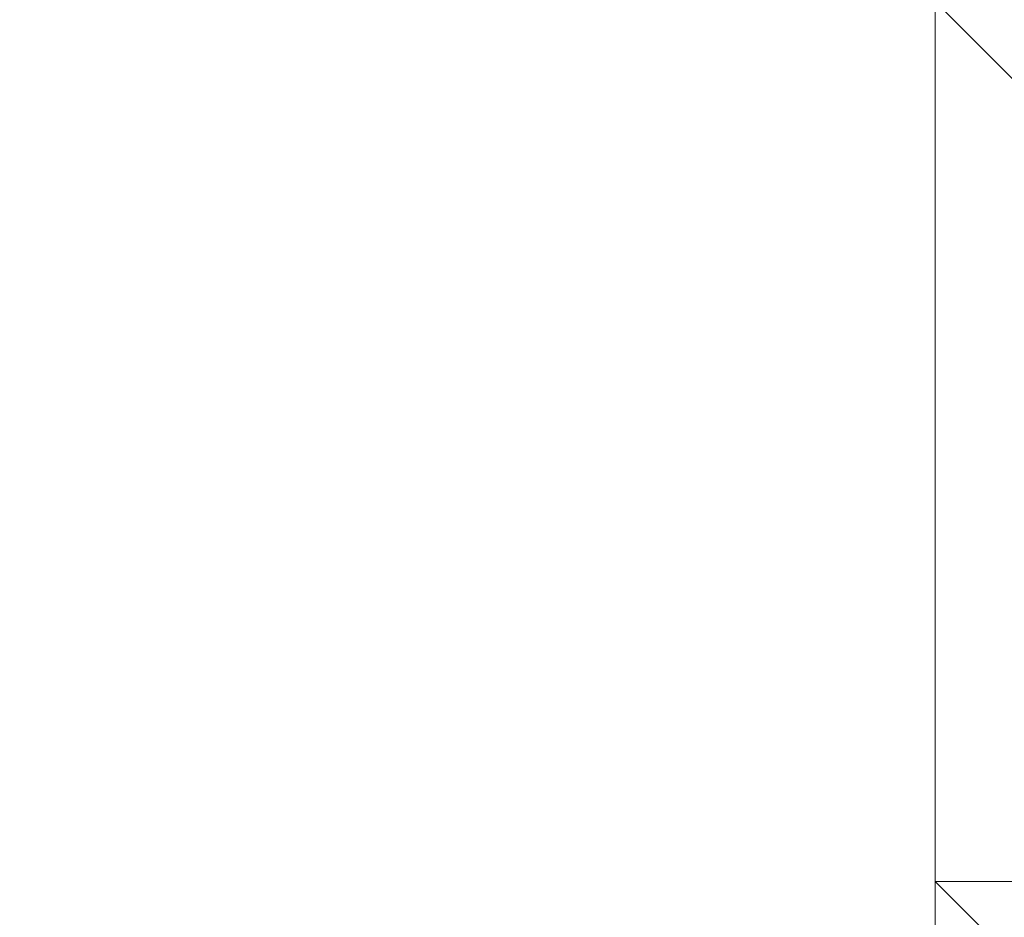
# Model space of a CAD drawing. Header units: inches. Extents: x -79624 to 52587, y -27526 to 10116.
# Tile 195 of 256: x 5674.71 to 5684.77, y -7226.66 to -7217.5. Entities that reach past the tile are written whole.
import ezdxf
from ezdxf import colors
from ezdxf.entities.mleader import LeaderData, LeaderLine
from ezdxf.math import Vec2, Vec3

# ---------------------------------------------------------------- set-up
doc = ezdxf.new("R2010")
doc.units = ezdxf.units.IN
doc.header["$MEASUREMENT"] = 0
doc.layers.add('- მექანიკური ნაწილი', color=7, linetype='Continuous', lineweight=18)
doc.layers.add('Dimensioning - General', color=7, linetype='Continuous')
doc.styles.add('CT', font='ARIALN.TTF', dxfattribs={"height": 200})
doc.styles.add('GENERATED_STYLE_1', font='txt')
doc.dimstyles.new('GENERATED_STYLE__1', dxfattribs={"dimtxt": 100, "dimasz": 76, "dimexe": 0.18, "dimexo": 0.0625, "dimgap": 0, "dimtad": 0, "dimdec": 0, "dimlfac": 0.1, "dimzin": 0, "dimdsep": 46, "dimtxsty": 'GENERATED_STYLE_1', "dimblk": 'ARROWHEAD_5', "dimblk1": 'ARROWHEAD_5', "dimblk2": 'ARROWHEAD_5', "dimcen": 0.09, "dimse1": 1, "dimse2": 1, "dimclrd": 7, "dimclre": 7, "dimclrt": 7, "dimadec": 0, "dimazin": 0, "dimtfac": 1, "dimtdec": 4, "dimtmove": 0, "dimatfit": 3, "dimfxl": 1, "dimtolj": 1, "dimtzin": 0, "dimarcsym": 0})

# ---------------------------------------------------------------- blocks, each defined once
blk = doc.blocks.new('ARROWHEAD_5')
at = {"linetype": 'Continuous', "lineweight": 0}
blk.add_hatch(color=0, dxfattribs=at).paths.add_polyline_path([(-1, 0.2679), (0, 0), (-1, -0.2679)])
at = {"color": 0, "linetype": 'Continuous', "lineweight": 0}
blk.add_line((0, 0), (-1, 0), dxfattribs=at)
blk = doc.blocks.new('*D249')
at = {"layer": 'Defpoints', "color": 0, "linetype": 'Continuous', "transparency": 16777216}
for p in [(358.556, 209.203), (25258.556, 209.203), (1258.556, -26125.722)]:
    blk.add_point(p, dxfattribs=at)
at = {"layer": 'Dimensioning - General', "color": 7, "linetype": 'Continuous', "lineweight": -2, "transparency": 16777216}
for p, q in [((358.556, 133.203), (358.556, -12795.724)), ((358.556, -26049.722), (358.556, -13148.104))]:
    blk.add_line(p, q, dxfattribs=at)
at = {"layer": 'Dimensioning - General', "color": 7, "linetype": 'Continuous', "lineweight": -2, "transparency": 16777216, "xscale": 76.00000000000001, "yscale": 76.00000000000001, "zscale": 76.00000000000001}
for p, rotation in [((358.556, 209.203), 90), ((358.556, -26125.722), 270)]:
    blk.add_blockref('ARROWHEAD_5', p, dxfattribs=dict(at, rotation=rotation))
at = {"layer": 'Dimensioning - General', "color": 7, "linetype": 'Continuous', "lineweight": 13, "transparency": 16777216, "insert": (358.556, -12971.914), "char_height": 100, "attachment_point": 5, "rotation": 90, "style": 'GENERATED_STYLE_1'}
blk.add_mtext('\\A1;2633', dxfattribs=at)
blk = doc.blocks.new('_DotSmall')
at = {"color": 0, "linetype": 'ByBlock', "const_width": 0.5}
blk.add_lwpolyline([(-0.0625, 0, 1), (0.0625, 0, 1)], format="xyb", close=True, dxfattribs=at)

msp = doc.modelspace()

# ---------------------------------------------------------------- linework, layer by layer
at = {"layer": '- მექანიკური ნაწილი', "color": 7, "lineweight": 0}
for points in [[(5684.05963, -7702.34471), (5684.05963, -7199.35115), (5657.11354, -7199.35115), (5684.05963, -7199.35115), (5657.11354, -7199.35115), (5684.05963, -7199.35115), (5657.11354, -7199.35115), (5657.11354, -7037.67465), (5639.14949, -7037.67465), (5639.14949, -7010.72856), (5630.16746, -7010.72856), (5630.16746, -7037.67465), (5639.14949, -7037.67465), (5657.11354, -7037.67465), (5639.14949, -7037.67465), (5639.14949, -7199.35115), (5630.16746, -7199.35115), (5639.14949, -7199.35115), (5639.14949, -7702.34471)], [(5782.86193, -7037.67465), (5728.96977, -7037.67465), (5684.05963, -7037.67465), (5684.05963, -7199.35115), (5684.05963, -7702.34471), (5657.11354, -7702.34471), (5657.11354, -7855.03918), (5639.14949, -7855.03918), (5639.14949, -7890.96729)], [(5657.11354, -7037.67465), (5657.11354, -7199.35115), (5684.05963, -7199.35115), (5684.05963, -7702.34471)], [(5728.96977, -7199.35115), (5684.05963, -7199.35115), (5684.05963, -7702.34471)]]:
    msp.add_lwpolyline(points, dxfattribs=at)
at = {"layer": '- მექანიკური ნაწილი', "lineweight": 0}
for points in [[(5684.05963, -7217.3152), (5684.05963, -7226.29723), (5693.04166, -7226.29723)], [(5693.04166, -7217.3152), (5684.05963, -7217.3152), (5693.04166, -7226.29723)], [(5684.05963, -7217.3152), (5684.05963, -7226.29723), (5693.04166, -7226.29723)], [(5693.04166, -7217.3152), (5684.05963, -7217.3152), (5693.04166, -7226.29723)], [(5684.05963, -7217.3152), (5684.05963, -7226.29723), (5693.04166, -7226.29723)], [(5693.04166, -7217.3152), (5684.05963, -7217.3152), (5693.04166, -7226.29723)], [(5684.05963, -7226.29723), (5693.04166, -7226.29723), (5693.04166, -7235.27926)], [(5684.05963, -7226.29723), (5684.05963, -7235.27926), (5693.04166, -7235.27926)], [(5693.04166, -7226.29723), (5684.05963, -7226.29723), (5693.04166, -7235.27926)], [(5684.05963, -7226.29723), (5693.04166, -7226.29723), (5693.04166, -7235.27926)], [(5693.04166, -7226.29723), (5684.05963, -7226.29723), (5693.04166, -7235.27926)], [(5684.05963, -7226.29723), (5693.04166, -7226.29723), (5693.04166, -7235.27926)], [(5693.04166, -7226.29723), (5684.05963, -7226.29723), (5693.04166, -7235.27926)]]:
    msp.add_lwpolyline(points, close=True, dxfattribs=at)
for points in [[(5684.05963, -7217.3152), (5693.04166, -7226.29723), (5684.05963, -7217.3152)], [(5693.04166, -7226.29723), (5684.05963, -7217.3152)], [(5684.05963, -7217.3152), (5693.04166, -7226.29723), (5684.05963, -7217.3152)], [(5684.05963, -7217.3152), (5693.04166, -7226.29723), (5684.05963, -7217.3152)], [(5684.05963, -7217.3152), (5693.04166, -7226.29723), (5684.05963, -7217.3152)], [(5684.05963, -7217.3152), (5693.04166, -7226.29723)], [(5684.05963, -7226.29723), (5684.05963, -7217.3152)], [(5684.05963, -7217.3152), (5684.05963, -7226.29723), (5684.05963, -7217.3152)], [(5684.05963, -7217.3152), (5684.05963, -7226.29723), (5684.05963, -7217.3152)], [(5684.05963, -7217.3152), (5684.05963, -7226.29723), (5684.05963, -7217.3152)], [(5684.05963, -7217.3152), (5684.05963, -7226.29723), (5684.05963, -7217.3152)], [(5684.05963, -7217.3152), (5684.05963, -7226.29723), (5684.05963, -7217.3152)], [(5684.05963, -7217.3152), (5684.05963, -7226.29723), (5684.05963, -7217.3152)], [(5684.05963, -7217.3152), (5684.05963, -7226.29723), (5684.05963, -7217.3152)], [(5684.05963, -7217.3152), (5684.05963, -7226.29723), (5684.05963, -7217.3152)], [(5684.05963, -7217.3152), (5684.05963, -7226.29723), (5684.05963, -7217.3152)], [(5684.05963, -7217.3152), (5684.05963, -7226.29723), (5684.05963, -7217.3152)], [(5684.05963, -7217.3152), (5684.05963, -7226.29723), (5684.05963, -7217.3152)], [(5684.05963, -7217.3152), (5684.05963, -7226.29723), (5684.05963, -7217.3152)], [(5684.05963, -7217.3152), (5684.05963, -7226.29723), (5684.05963, -7217.3152)], [(5684.05963, -7217.3152), (5684.05963, -7226.29723), (5684.05963, -7217.3152)], [(5684.05963, -7217.3152), (5684.05963, -7226.29723), (5684.05963, -7217.3152)], [(5684.05963, -7217.3152), (5684.05963, -7226.29723), (5684.05963, -7217.3152)], [(5684.05963, -7217.3152), (5684.05963, -7226.29723), (5684.05963, -7217.3152)], [(5684.05963, -7217.3152), (5684.05963, -7226.29723), (5684.05963, -7217.3152)], [(5684.05963, -7226.29723), (5684.05963, -7217.3152), (5684.05963, -7226.29723)], [(5684.05963, -7217.3152), (5693.04166, -7226.29723), (5684.05963, -7217.3152)], [(5693.04166, -7226.29723), (5684.05963, -7217.3152)], [(5684.05963, -7217.3152), (5693.04166, -7226.29723), (5684.05963, -7217.3152)], [(5684.05963, -7217.3152), (5693.04166, -7226.29723), (5684.05963, -7217.3152)], [(5684.05963, -7217.3152), (5693.04166, -7226.29723), (5684.05963, -7217.3152)], [(5684.05963, -7217.3152), (5693.04166, -7226.29723)], [(5684.05963, -7226.29723), (5684.05963, -7217.3152)], [(5684.05963, -7217.3152), (5684.05963, -7226.29723), (5684.05963, -7217.3152)], [(5684.05963, -7217.3152), (5684.05963, -7226.29723), (5684.05963, -7217.3152)], [(5684.05963, -7217.3152), (5684.05963, -7226.29723), (5684.05963, -7217.3152)], [(5684.05963, -7217.3152), (5684.05963, -7226.29723), (5684.05963, -7217.3152)], [(5684.05963, -7217.3152), (5684.05963, -7226.29723), (5684.05963, -7217.3152)], [(5684.05963, -7217.3152), (5684.05963, -7226.29723), (5684.05963, -7217.3152)], [(5684.05963, -7217.3152), (5684.05963, -7226.29723), (5684.05963, -7217.3152)], [(5684.05963, -7217.3152), (5684.05963, -7226.29723), (5684.05963, -7217.3152)], [(5684.05963, -7217.3152), (5684.05963, -7226.29723), (5684.05963, -7217.3152)], [(5684.05963, -7217.3152), (5684.05963, -7226.29723), (5684.05963, -7217.3152)], [(5684.05963, -7217.3152), (5684.05963, -7226.29723), (5684.05963, -7217.3152)], [(5684.05963, -7217.3152), (5684.05963, -7226.29723), (5684.05963, -7217.3152)], [(5684.05963, -7217.3152), (5684.05963, -7226.29723), (5684.05963, -7217.3152)], [(5684.05963, -7217.3152), (5684.05963, -7226.29723), (5684.05963, -7217.3152)], [(5684.05963, -7217.3152), (5684.05963, -7226.29723), (5684.05963, -7217.3152)], [(5684.05963, -7217.3152), (5684.05963, -7226.29723), (5684.05963, -7217.3152)], [(5684.05963, -7217.3152), (5684.05963, -7226.29723), (5684.05963, -7217.3152)], [(5684.05963, -7217.3152), (5684.05963, -7226.29723), (5684.05963, -7217.3152)], [(5684.05963, -7226.29723), (5684.05963, -7217.3152), (5684.05963, -7226.29723)], [(5684.05963, -7217.3152), (5693.04166, -7226.29723), (5684.05963, -7217.3152)], [(5693.04166, -7226.29723), (5684.05963, -7217.3152)], [(5684.05963, -7217.3152), (5693.04166, -7226.29723), (5684.05963, -7217.3152)], [(5684.05963, -7217.3152), (5693.04166, -7226.29723), (5684.05963, -7217.3152)], [(5684.05963, -7217.3152), (5693.04166, -7226.29723), (5684.05963, -7217.3152)], [(5684.05963, -7217.3152), (5693.04166, -7226.29723)], [(5684.05963, -7226.29723), (5684.05963, -7217.3152)], [(5684.05963, -7217.3152), (5684.05963, -7226.29723), (5684.05963, -7217.3152)], [(5684.05963, -7217.3152), (5684.05963, -7226.29723), (5684.05963, -7217.3152)], [(5684.05963, -7217.3152), (5684.05963, -7226.29723), (5684.05963, -7217.3152)], [(5684.05963, -7217.3152), (5684.05963, -7226.29723), (5684.05963, -7217.3152)], [(5684.05963, -7217.3152), (5684.05963, -7226.29723), (5684.05963, -7217.3152)], [(5684.05963, -7217.3152), (5684.05963, -7226.29723), (5684.05963, -7217.3152)], [(5684.05963, -7217.3152), (5684.05963, -7226.29723), (5684.05963, -7217.3152)], [(5684.05963, -7217.3152), (5684.05963, -7226.29723), (5684.05963, -7217.3152)], [(5684.05963, -7217.3152), (5684.05963, -7226.29723), (5684.05963, -7217.3152)], [(5684.05963, -7217.3152), (5684.05963, -7226.29723), (5684.05963, -7217.3152)], [(5684.05963, -7217.3152), (5684.05963, -7226.29723), (5684.05963, -7217.3152)], [(5684.05963, -7217.3152), (5684.05963, -7226.29723), (5684.05963, -7217.3152)], [(5684.05963, -7217.3152), (5684.05963, -7226.29723), (5684.05963, -7217.3152)], [(5684.05963, -7217.3152), (5684.05963, -7226.29723), (5684.05963, -7217.3152)], [(5684.05963, -7217.3152), (5684.05963, -7226.29723), (5684.05963, -7217.3152)], [(5684.05963, -7217.3152), (5684.05963, -7226.29723), (5684.05963, -7217.3152)], [(5684.05963, -7217.3152), (5684.05963, -7226.29723), (5684.05963, -7217.3152)], [(5684.05963, -7217.3152), (5684.05963, -7226.29723), (5684.05963, -7217.3152)], [(5684.05963, -7226.29723), (5684.05963, -7217.3152), (5684.05963, -7226.29723)], [(5684.05963, -7226.29723), (5693.04166, -7235.27926)], [(5684.05963, -7235.27926), (5684.05963, -7226.29723)], [(5684.05963, -7226.29723), (5684.05963, -7235.27926), (5684.05963, -7226.29723)], [(5684.05963, -7226.29723), (5684.05963, -7235.27926), (5684.05963, -7226.29723)], [(5684.05963, -7226.29723), (5684.05963, -7235.27926), (5684.05963, -7226.29723)], [(5684.05963, -7226.29723), (5684.05963, -7235.27926), (5684.05963, -7226.29723)], [(5684.05963, -7226.29723), (5684.05963, -7235.27926), (5684.05963, -7226.29723)], [(5684.05963, -7226.29723), (5684.05963, -7235.27926), (5684.05963, -7226.29723)], [(5684.05963, -7226.29723), (5684.05963, -7235.27926), (5684.05963, -7226.29723)], [(5684.05963, -7226.29723), (5684.05963, -7235.27926), (5684.05963, -7226.29723)], [(5684.05963, -7226.29723), (5684.05963, -7235.27926), (5684.05963, -7226.29723)], [(5684.05963, -7226.29723), (5684.05963, -7235.27926), (5684.05963, -7226.29723)], [(5684.05963, -7226.29723), (5684.05963, -7235.27926), (5684.05963, -7226.29723)], [(5684.05963, -7226.29723), (5684.05963, -7235.27926), (5684.05963, -7226.29723)], [(5693.04166, -7235.27926), (5684.05963, -7226.29723)], [(5693.04166, -7226.29723), (5684.05963, -7226.29723)], [(5693.04166, -7226.29723), (5684.05963, -7226.29723)], [(5684.05963, -7226.29723), (5693.04166, -7226.29723), (5684.05963, -7226.29723)], [(5684.05963, -7226.29723), (5693.04166, -7226.29723), (5684.05963, -7226.29723)], [(5693.04166, -7226.29723), (5684.05963, -7226.29723), (5693.04166, -7226.29723)], [(5684.05963, -7226.29723), (5684.05963, -7226.29723)], [(5693.04166, -7226.29723), (5684.05963, -7226.29723), (5693.04166, -7226.29723)], [(5693.04166, -7226.29723), (5684.05963, -7226.29723)], [(5684.05963, -7226.29723), (5684.05963, -7226.29723)], [(5684.05963, -7226.29723), (5684.05963, -7226.29723)], [(5684.05963, -7226.29723), (5684.05963, -7226.29723)], [(5684.05963, -7226.29723), (5684.05963, -7226.29723)], [(5684.05963, -7226.29723), (5684.05963, -7226.29723)], [(5684.05963, -7226.29723), (5684.05963, -7226.29723)], [(5684.05963, -7226.29723), (5684.05963, -7226.29723)], [(5684.05963, -7226.29723), (5684.05963, -7226.29723)], [(5684.05963, -7226.29723), (5684.05963, -7226.29723)], [(5684.05963, -7226.29723), (5684.05963, -7226.29723)], [(5684.05963, -7226.29723), (5684.05963, -7226.29723)], [(5684.05963, -7226.29723), (5684.05963, -7226.29723)], [(5684.05963, -7226.29723), (5684.05963, -7226.29723)], [(5684.05963, -7226.29723), (5684.05963, -7226.29723)], [(5684.05963, -7226.29723), (5684.05963, -7226.29723)], [(5684.05963, -7226.29723), (5684.05963, -7226.29723)], [(5684.05963, -7226.29723), (5684.05963, -7226.29723)], [(5684.05963, -7226.29723), (5684.05963, -7226.29723)], [(5684.05963, -7226.29723), (5693.04166, -7235.27926)], [(5684.05963, -7235.27926), (5684.05963, -7226.29723)], [(5684.05963, -7226.29723), (5684.05963, -7235.27926), (5684.05963, -7226.29723)], [(5684.05963, -7226.29723), (5684.05963, -7235.27926), (5684.05963, -7226.29723)], [(5684.05963, -7226.29723), (5684.05963, -7235.27926), (5684.05963, -7226.29723)], [(5684.05963, -7226.29723), (5684.05963, -7235.27926), (5684.05963, -7226.29723)], [(5684.05963, -7226.29723), (5684.05963, -7235.27926), (5684.05963, -7226.29723)], [(5684.05963, -7226.29723), (5684.05963, -7235.27926), (5684.05963, -7226.29723)], [(5684.05963, -7226.29723), (5684.05963, -7235.27926), (5684.05963, -7226.29723)], [(5684.05963, -7226.29723), (5684.05963, -7235.27926), (5684.05963, -7226.29723)], [(5684.05963, -7226.29723), (5684.05963, -7235.27926), (5684.05963, -7226.29723)], [(5684.05963, -7226.29723), (5684.05963, -7235.27926), (5684.05963, -7226.29723)], [(5684.05963, -7226.29723), (5684.05963, -7235.27926), (5684.05963, -7226.29723)], [(5684.05963, -7226.29723), (5684.05963, -7235.27926), (5684.05963, -7226.29723)], [(5684.05963, -7226.29723), (5684.05963, -7235.27926)], [(5693.04166, -7235.27926), (5684.05963, -7226.29723)], [(5693.04166, -7226.29723), (5684.05963, -7226.29723)], [(5693.04166, -7226.29723), (5684.05963, -7226.29723)], [(5684.05963, -7226.29723), (5693.04166, -7226.29723), (5684.05963, -7226.29723)], [(5684.05963, -7226.29723), (5693.04166, -7226.29723), (5684.05963, -7226.29723)], [(5693.04166, -7226.29723), (5684.05963, -7226.29723), (5693.04166, -7226.29723)], [(5684.05963, -7226.29723), (5684.05963, -7226.29723)], [(5693.04166, -7226.29723), (5684.05963, -7226.29723), (5693.04166, -7226.29723)], [(5693.04166, -7226.29723), (5684.05963, -7226.29723)], [(5684.05963, -7226.29723), (5684.05963, -7226.29723)], [(5684.05963, -7226.29723), (5684.05963, -7226.29723)], [(5684.05963, -7226.29723), (5684.05963, -7226.29723)], [(5684.05963, -7226.29723), (5684.05963, -7226.29723)], [(5684.05963, -7226.29723), (5684.05963, -7226.29723)], [(5684.05963, -7226.29723), (5684.05963, -7226.29723)], [(5684.05963, -7226.29723), (5684.05963, -7226.29723)], [(5684.05963, -7226.29723), (5684.05963, -7226.29723)], [(5684.05963, -7226.29723), (5684.05963, -7226.29723)], [(5684.05963, -7226.29723), (5684.05963, -7226.29723)], [(5684.05963, -7226.29723), (5684.05963, -7226.29723)], [(5684.05963, -7226.29723), (5684.05963, -7226.29723)], [(5684.05963, -7226.29723), (5684.05963, -7226.29723)], [(5684.05963, -7226.29723), (5684.05963, -7226.29723)], [(5684.05963, -7226.29723), (5684.05963, -7226.29723)], [(5684.05963, -7226.29723), (5684.05963, -7226.29723)], [(5684.05963, -7226.29723), (5684.05963, -7226.29723)], [(5684.05963, -7226.29723), (5684.05963, -7226.29723)], [(5684.05963, -7226.29723), (5693.04166, -7235.27926)], [(5684.05963, -7235.27926), (5684.05963, -7226.29723)], [(5684.05963, -7226.29723), (5684.05963, -7235.27926), (5684.05963, -7226.29723)], [(5684.05963, -7226.29723), (5684.05963, -7235.27926), (5684.05963, -7226.29723)], [(5684.05963, -7226.29723), (5684.05963, -7235.27926), (5684.05963, -7226.29723)], [(5684.05963, -7226.29723), (5684.05963, -7235.27926), (5684.05963, -7226.29723)], [(5684.05963, -7226.29723), (5684.05963, -7235.27926), (5684.05963, -7226.29723)], [(5684.05963, -7226.29723), (5684.05963, -7235.27926), (5684.05963, -7226.29723)], [(5684.05963, -7226.29723), (5684.05963, -7235.27926), (5684.05963, -7226.29723)], [(5684.05963, -7226.29723), (5684.05963, -7235.27926), (5684.05963, -7226.29723)], [(5684.05963, -7226.29723), (5684.05963, -7235.27926), (5684.05963, -7226.29723)], [(5684.05963, -7226.29723), (5684.05963, -7235.27926), (5684.05963, -7226.29723)], [(5684.05963, -7226.29723), (5684.05963, -7235.27926), (5684.05963, -7226.29723)], [(5684.05963, -7226.29723), (5684.05963, -7235.27926), (5684.05963, -7226.29723)], [(5684.05963, -7226.29723), (5684.05963, -7235.27926)], [(5693.04166, -7226.29723), (5684.05963, -7226.29723)], [(5693.04166, -7226.29723), (5684.05963, -7226.29723)], [(5684.05963, -7226.29723), (5693.04166, -7226.29723), (5684.05963, -7226.29723)], [(5684.05963, -7226.29723), (5693.04166, -7226.29723), (5684.05963, -7226.29723)], [(5693.04166, -7226.29723), (5684.05963, -7226.29723), (5693.04166, -7226.29723)], [(5684.05963, -7226.29723), (5684.05963, -7226.29723)], [(5693.04166, -7226.29723), (5684.05963, -7226.29723), (5693.04166, -7226.29723)], [(5693.04166, -7226.29723), (5684.05963, -7226.29723)], [(5684.05963, -7226.29723), (5684.05963, -7226.29723)], [(5684.05963, -7226.29723), (5684.05963, -7226.29723)], [(5684.05963, -7226.29723), (5684.05963, -7226.29723)], [(5684.05963, -7226.29723), (5684.05963, -7226.29723)], [(5684.05963, -7226.29723), (5684.05963, -7226.29723)], [(5684.05963, -7226.29723), (5684.05963, -7226.29723)], [(5684.05963, -7226.29723), (5684.05963, -7226.29723)], [(5684.05963, -7226.29723), (5684.05963, -7226.29723)], [(5684.05963, -7226.29723), (5684.05963, -7226.29723)], [(5684.05963, -7226.29723), (5684.05963, -7226.29723)], [(5684.05963, -7226.29723), (5684.05963, -7226.29723)], [(5684.05963, -7226.29723), (5684.05963, -7226.29723)], [(5684.05963, -7226.29723), (5684.05963, -7226.29723)], [(5684.05963, -7226.29723), (5684.05963, -7226.29723)], [(5684.05963, -7226.29723), (5684.05963, -7226.29723)], [(5684.05963, -7226.29723), (5684.05963, -7226.29723)], [(5684.05963, -7226.29723), (5684.05963, -7226.29723)], [(5684.05963, -7226.29723), (5684.05963, -7226.29723)]]:
    msp.add_lwpolyline(points, dxfattribs=at)

# ---------------------------------------------------------------- dimensions: what is measured, and where the dimension line sits
at = {"layer": 'Dimensioning - General', "color": 7, "linetype": 'Continuous', "lineweight": 13}
dim = msp.add_linear_dim(base=(358.55594, 209.20337), p1=(1258.55593, -26125.72241), p2=(25258.55593, 209.20337), angle=90, dimstyle='GENERATED_STYLE__1', dxfattribs=at)
dim.commit()
dim.dimension.update_dxf_attribs({"geometry": '*D249', "text_midpoint": (358.55594, -12971.91402), "dimtype": 160, "text_rotation": 90})

# ---------------------------------------------------------------- leaders
at = {"layer": '- მექანიკური ნაწილი', "color": 7}
ml = msp.add_multileader_mtext('Standard', dxfattribs=at)
ml.set_content('{\\fSylfaen|b1|i0|c0|p18;FDB-ROOF  \\fSylfaen|b0|i0|c0|p18;\\C1;QF-4            \\C7;N2XH FE180 E90-4X2.5}', color=7, style='CT')
ml.set_leader_properties()
ml.set_arrow_properties(name='DOTSMALL')
ml.build(insert=Vec2(0, 0))
ml.multileader.update_dxf_attribs({"has_dogleg": 0, "text_left_attachment_type": 6, "text_right_attachment_type": 6, "dogleg_length": 9, "arrow_head_size": 215.76216})
ctx = ml.context
ctx.base_point, ctx.char_height, ctx.arrow_head_size, ctx.landing_gap_size, ctx.plane_origin = Vec3(4404.3436, -5698.79462), 214.21600799, 215.76216, 71.92072, Vec3(-16312.78055, -26107.8537)
ctx.left_attachment, ctx.right_attachment, ctx.text_align_type = 6, 6, 1
notes = []
notes.append((ctx, [(1, (1, 1, 0), (4395.3436, -5698.79462), (1, 0), 9, [(2, [(5981.41107, -7254.60492)], 0, [])])]))
ctx.mtext.insert, ctx.mtext.width, ctx.mtext.defined_height, ctx.mtext.alignment, ctx.mtext.flow_direction = Vec3(6035.81144, -5441.73541), 3165.613385, 305.10903, 2, 5
for ctx, leaders in notes:
    for number, flags, end, landing, length, lines in leaders:
        leader = LeaderData()
        leader.index, (leader.has_last_leader_line, leader.has_dogleg_vector, leader.attachment_direction) = number, flags
        leader.last_leader_point, leader.dogleg_vector, leader.dogleg_length = Vec3(end), Vec3(landing), length
        for number, points, colour, breaks in lines:
            line = LeaderLine()
            line.index, line.vertices, line.color, line.breaks = number, Vec3.list(points), colors.encode_raw_color(colour), breaks
            leader.lines.append(line)
        ctx.leaders.append(leader)

doc.saveas('drawing.dxf')
